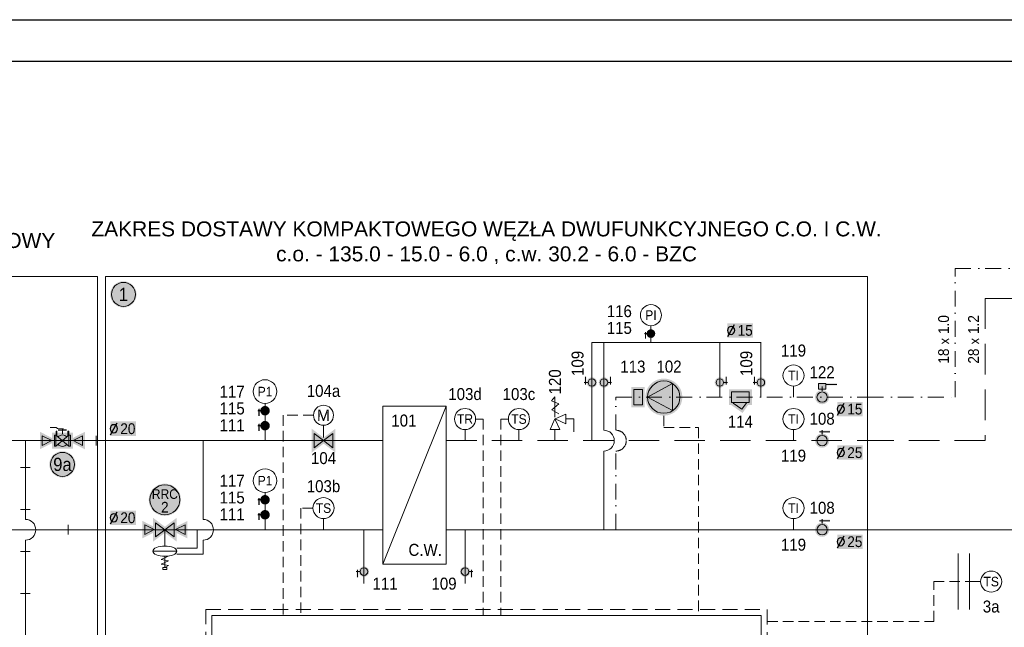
# Model space of a CAD drawing. Header units: millimetres. Extents: x -368 to 3832, y 6398 to 9368.
# Tile 4 of 5: x 1276 to 2919, y 8353 to 9368. Entities that reach past the tile are written whole.
import ezdxf
from ezdxf.enums import TextEntityAlignment as Align
from ezdxf.lldxf.tags import DXFTag

# ---------------------------------------------------------------- set-up
doc = ezdxf.new("R2010")
doc.units = ezdxf.units.MM
for name, pattern in [('DASHED', [0.75, 0.5, -0.25]), ('DASHED2', [0.375, 0.25, -0.125]), ('DASHEDX2', [38.1, 25.4, -12.7]), ('DOT___DASHED', [0.670378, 0.352778, -0.176389, 0.0001, -0.141111])]:
    doc.linetypes.add(name, pattern=pattern)
doc.layers.add('-- CO_opis', color=11, linetype='Continuous', lineweight=0)
doc.layers.add('-- CO_rury', color=11, linetype='Continuous', lineweight=9)
doc.layers.add('-- RAMKA', color=11, linetype='Continuous')
doc.styles.add('A', font='arial.ttf', dxfattribs={"width": 0.9})
doc.styles.add('Arial', font='arial.ttf')
doc.styles.add('R', font='romans.shx')
doc.styles.get("Standard").update_dxf_attribs({"font": 'arial.ttf'})
doc.linetypes.add('(_LINE', pattern='A,0.5,-0.2,["(",A,S=0.1,R=0,X=-0.05,Y=-0.05],-0.25', length=0.95)
tags = doc.linetypes.add('DASH', pattern=[15, 10, -5]).pattern_tags.tags
tags[6:7] = [DXFTag(74, 4), DXFTag(75, 0), DXFTag(340, '0'), DXFTag(46, 0.0), DXFTag(50, 0.0), DXFTag(44, 0.0), DXFTag(45, 0.0)]
tags[4:5] = [DXFTag(74, 4), DXFTag(75, 0), DXFTag(340, '0'), DXFTag(46, 0.0), DXFTag(50, 0.0), DXFTag(44, 0.0), DXFTag(45, 0.0)]
doc.linetypes.add('FENCELINE1', pattern='A,0.25,-0.1,[133,ltypeshp.shx,S=0.1,R=0,X=-0.1,Y=0],-0.1,1', length=1.45)

# ---------------------------------------------------------------- blocks, each defined once
blk = doc.blocks.new('-- zawór_11')
blk.add_hatch(color=251).paths.add_polyline_path([(1, 7.2), (1, 8), (2.6, 8), (2.6, 10), (1, 10), (1, 10.7), (-1, 10.7), (-1, 10), (-7.9, 10), (-7.9, 8), (-1, 8), (-1, 7.2, 14.430703)])
at = {"color": 11, "linetype": 'Continuous'}
blk.add_line((2.6, 9), (-7.9, 9), dxfattribs=at)
at = {"color": 50, "linetype": 'Continuous'}
blk.add_line((0, 6.2), (0, 10.7), dxfattribs=at)
at = {"color": 11, "linetype": 'Continuous'}
blk.add_circle((0, 0), 5.25, dxfattribs=at)
blk = doc.blocks.new('-- MANOMETR')
at = {"layer": '-- CO_rury', "color": 51}
blk.add_line((0, 0), (0, 62.1), dxfattribs=at)
at = {"layer": '-- CO_rury', "color": 11, "linetype": 'Continuous'}
blk.add_circle((0, 81.9), 19.8, dxfattribs=at)
at = {"layer": '-- CO_rury', "linetype": 'Continuous', "lineweight": 0, "xscale": 1.1, "yscale": 1.1, "zscale": 0.001, "rotation": 90}
for p in [(0, 50), (0, 25)]:
    blk.add_blockref('-- zawór_11', p, dxfattribs=at)
at = {"color": 7, "style": 'A', "width": 0.9, "flags": 12}
blk.add_attdef('OZN', text='', height=16, dxfattribs=at).set_placement((0, 81.9), align=Align.MIDDLE_CENTER)
blk = doc.blocks.new('-- NR')
at = {"style": 'A', "width": 0.9, "flags": 12}
blk.add_attdef('NR', text='', height=20, dxfattribs=at).set_placement((0, 24), align=Align.MIDDLE_CENTER)
blk = doc.blocks.new('redukcja')
h = blk.add_hatch(color=251)
h.paths.add_polyline_path([(-2, 7.35), (-2, -7.24), (12.44, -0.02)])
h.paths.add_polyline_path([(0, 4), (8, 0), (0, -4)], flags=0)
h.paths.add_polyline_path([(0, -4), (8, 0), (0, 4)], flags=16)
at = {"color": 51}
for p, q in [((0, 4), (0, -4)), ((8, 0), (0, 4)), ((8, 0), (0, -4))]:
    blk.add_line(p, q, dxfattribs=at)
blk = doc.blocks.new('-- ZAWÓR REGULACYJNY')
blk.add_hatch(color=251).paths.add_polyline_path([(17.5, -13.2), (17.5, 13.2), (-17.5, 13.2), (-17.5, -13.2)])
at = {"layer": '-- CO_rury', "color": 11}
for p, q in [((-10.4, 22.1), (-20.7, 22.1)), ((-10.4, 22.1), (-8.4, 20.1)), ((1.7, 20), (-8.4, 20.1))]:
    blk.add_line(p, q, dxfattribs=at)
at = {"layer": '-- CO_rury', "color": 50}
for p, q in [((-6.9, 18), (6.9, 18)), ((-6.9, 17.3), (6.9, 17.3)), ((0, 18), (0, 20))]:
    blk.add_line(p, q, dxfattribs=at)
for points in [[(-9.3, 16), (-10.6, 16), (-10.6, 7.8), (-9.3, 7.8)], [(10.5, 16), (9.2, 16), (9.2, 7.8), (10.5, 7.8)]]:
    blk.add_lwpolyline(points, close=True, dxfattribs=at)
at = {"color": 51}
for p, q in [((0, 16.9), (0, 11.4)), ((-13.5, 9.2), (-13.5, -9.2)), ((-13.5, 9.2), (-10.9, 9.2)), ((-13.5, 9.2), (-13.5, 6.7)), ((-10.9, 9.2), (10.9, -9.2)), ((-10.9, -9.2), (10.9, 9.2)), ((10.9, 9.2), (13.5, 9.2)), ((13.5, -9.2), (13.5, 9.2)), ((-13.5, -9.2), (-10.9, -9.2)), ((10.9, -9.2), (13.5, -9.2))]:
    blk.add_line(p, q, dxfattribs=at)
at = {"color": 50}
for p, q in [((-10.9, -9.2), (-10.9, 9.2)), ((10.9, -9.2), (10.9, 9.2))]:
    blk.add_line(p, q, dxfattribs=at)
at = {"color": 11}
for start, end in [(40.0768, 139.9232), (220.0768, 319.9232)]:
    blk.add_arc((0, 0), 9.6, start, end, dxfattribs=at)
at = {"layer": '-- CO_rury', "linetype": 'Continuous', "yscale": 2, "zscale": 2}
for p, xscale in [((-33.7, 0.1), 2), ((33.7, 0.1), -2)]:
    blk.add_blockref('redukcja', p, dxfattribs=dict(at, xscale=xscale))
blk = doc.blocks.new('-- NR_22')
h = blk.add_hatch(color=251)
edge = h.paths.add_edge_path()
edge.add_arc((0, 30), 22, 0, 360)
at = {"color": 50}
blk.add_circle((0, 30), 20, dxfattribs=at)
at = {"style": 'A', "width": 0.9, "flags": 12}
blk.add_attdef('22', text='', height=22, dxfattribs=at).set_placement((0, 30, 0.1), align=Align.MIDDLE_CENTER)
blk = doc.blocks.new('-- fi_średnica_k')
blk.add_hatch(color=251).paths.add_polyline_path([(21.4, 32), (-21.4, 32), (-21.4, 8), (21.4, 8)])
at = {"insert": (-6.8, 20), "char_height": 20, "width": 56.29, "attachment_point": 6, "style": 'R'}
blk.add_mtext('{\\C11;%%C}', dxfattribs=at)
at = {"color": 7, "style": 'A', "width": 0.9, "flags": 12}
blk.add_attdef('SR', text='', height=18, dxfattribs=at).set_placement((8, 20), align=Align.MIDDLE_CENTER)
blk = doc.blocks.new('++ REDUKTOR CIđCNIENIA')
h = blk.add_hatch(color=251)
h.paths.add_polyline_path([(-9.8, 12.4), (-19.6, 19.8), (-19.6, -19.8), (0, -5), (19.6, -19.8), (19.6, 19.8), (0, 5)])
h.paths.add_polyline_path([(19.6, 19.8), (19.5, 19.7)], flags=16)
h.paths.add_polyline_path([(19.6, 19.8), (19.5, 19.7)], flags=17)
at = {"layer": '-- CO_rury', "color": 51, "linetype": 'Continuous'}
for p, q in [((-15.6, 11.7), (0, 0)), ((-15.6, 11.7), (-15.6, -11.7)), ((0, 0), (-15.6, -11.7)), ((15.6, 11.7), (0, 0)), ((0, 0), (15.6, -11.7)), ((15.6, 11.7), (15.6, -11.7))]:
    blk.add_line(p, q, dxfattribs=at)
at = {"layer": '-- CO_rury'}
blk.add_line((0, 0), (0, -27.1), dxfattribs=at)
at = {"layer": '-- CO_rury', "color": 11, "linetype": 'Continuous'}
for p, q in [((-20, -35.8), (20, -35.8)), ((5.7, -44.3), (-6.2, -49.6)), ((0, -44.4), (0, -63.2)), ((-6.2, -49.6), (6.2, -52.1)), ((-6.2, -57.4), (6.2, -52.1)), ((-6.2, -57.4), (6.2, -59.8)), ((0, -63.2), (6.2, -59.7))]:
    blk.add_line(p, q, dxfattribs=at)
blk.add_lwpolyline([(3.5, -63.2), (-3.5, -63.2), (-3.5, -66.6), (3.5, -66.6)], close=True, dxfattribs=at)
at = {"layer": '-- CO_rury', "color": 51, "linetype": 'Continuous', "extrusion": (0, 0, -1)}
blk.add_ellipse((0, -35.8), major_axis=(-20, 0), ratio=0.430644, dxfattribs=at)
at = {"layer": '-- CO_rury', "linetype": 'Continuous', "yscale": 2, "zscale": 2}
for p, xscale in [((-33.7, 0.1), 2), ((33.7, 0.1), -2)]:
    blk.add_blockref('redukcja', p, dxfattribs=dict(at, xscale=xscale))
blk = doc.blocks.new('-- OPIS_REGUL')
h = blk.add_hatch(color=251)
edge = h.paths.add_edge_path()
edge.add_arc((0, 0), 27, 0, 360)
at = {"color": 50}
blk.add_circle((0, 0), 25, dxfattribs=at)
at = {"style": 'A', "width": 0.9, "flags": 12}
for tag, height, p in [('PION', 16, (0, 9.5)), ('NR', 18, (-0.1, -12.5))]:
    blk.add_attdef(tag, text='', height=height, dxfattribs=at).set_placement(p, align=Align.MIDDLE_CENTER)
blk = doc.blocks.new('-- CZUJNIK TEMP._2')
at = {"layer": '-- CO_rury', "color": 51}
blk.add_line((0, 0), (0, 18.5), dxfattribs=at)
at = {"layer": '-- CO_rury', "color": 11, "linetype": 'Continuous'}
blk.add_circle((0, 36.1), 17.6, dxfattribs=at)
at = {"color": 7, "style": 'A', "width": 0.9, "flags": 12}
blk.add_attdef('OZN', text='', height=16, dxfattribs=at).set_placement((0, 36.1), align=Align.MIDDLE_CENTER)
blk = doc.blocks.new('-- ZAWÓR REGULACYJNY_2')
h = blk.add_hatch(color=251)
h.paths.add_polyline_path([(-9.8, 12.4), (-19.6, 19.8), (-19.6, -19.8), (0, -5), (19.6, -19.8), (19.6, 19.8), (0, 5)])
h.paths.add_polyline_path([(19.6, 19.8), (19.5, 19.7)], flags=16)
h.paths.add_polyline_path([(19.6, 19.8), (19.5, 19.7)], flags=17)
at = {"layer": '-- CO_rury', "color": 51, "linetype": 'Continuous'}
for p, q in [((-15.6, 11.7), (0, 0)), ((-15.6, 11.7), (-15.6, -11.7)), ((0, 0), (-15.6, -11.7)), ((15.6, 11.7), (0, 0)), ((0, 0), (15.6, -11.7)), ((15.6, 11.7), (15.6, -11.7))]:
    blk.add_line(p, q, dxfattribs=at)
at = {"color": 51}
blk.add_line((-0.1, 25.6), (0, 5.1), dxfattribs=at)
at = {"color": 11}
blk.add_circle((-0.1, 42.4), 16.7, dxfattribs=at)
at = {"color": 7, "style": 'Arial'}
blk.add_text('M', height=19, rotation=359.9857, dxfattribs=at).set_placement((-0.1, 42.4), align=Align.MIDDLE_CENTER)
blk = doc.blocks.new('-- ZAWÓR BEZP.')
at = {"layer": '-- CO_rury', "color": 11, "linetype": 'Continuous', "ltscale": 100}
for p, q in [((0, 73.1), (-5.8, 66.5)), ((0, 73.1), (-5.8, 66.5)), ((-5.8, 66.5), (6.3, 61.4)), ((-5.8, 66.5), (6.3, 61.4)), ((0, 39), (0, 73.1)), ((6.3, 61.4), (-5.3, 51.2)), ((6.3, 61.4), (-5.3, 51.2)), ((-5.3, 51.2), (6.7, 44.6)), ((-5.3, 51.2), (6.7, 44.6)), ((18.4, 36.5), (31.8, 36.5)), ((31.8, 36.5), (31.8, 14.5))]:
    blk.add_line(p, q, dxfattribs=at)
at = {"layer": '-- CO_rury', "color": 50, "linetype": 'Continuous', "ltscale": 100}
blk.add_line((0, 39), (0, 73.1), dxfattribs=at)
at = {"layer": '-- CO_rury', "color": 51, "linetype": 'Continuous', "ltscale": 100}
for p, q in [((-8, 18.5), (0, 36.5)), ((0, 36.5), (8, 18.5)), ((0.5, 36.5), (18.4, 44.1)), ((18.5, 28), (0.5, 36.5)), ((18.5, 28), (0.5, 36.5)), ((18.4, 44.1), (18.5, 28)), ((8, 18.5), (-8, 18.5)), ((0, 18.5), (0, 0))]:
    blk.add_line(p, q, dxfattribs=at)
blk = doc.blocks.new('FILTR')
blk.add_hatch(color=251).paths.add_polyline_path([(8.74, 6.02), (-8.74, 6.02), (-8.74, -6.02), (-5.88, -6.02), (-1.66, -12.05), (6.95, -6.02), (8.74, -6.02)])
at = {"color": 51}
blk.add_lwpolyline([(-6.74, 4.02), (6.74, 4.02), (6.74, -4.02), (-6.74, -4.02)], close=True, dxfattribs=at)
at = {"color": 11}
blk.add_lwpolyline([(4.97, -4.02), (5.42, -4.66), (-1.17, -9.27), (-4.84, -4.02)], dxfattribs=at)
blk = doc.blocks.new('-- POMPA + ZZ')
blk.add_hatch(color=251).paths.add_polyline_path([(-54, -16.9), (-54, 16.9), (-31.8, 16.9), (-31.8, -16.9)])
h = blk.add_hatch(color=251)
edge = h.paths.add_edge_path()
edge.add_arc((0, 0), 31, 0, 360)
at = {"linetype": 'Continuous', "ltscale": 100}
blk.add_hatch(color=7, dxfattribs=at).paths.add_polyline_path([(-27, 0), (14.7, -22.6), (14.7, 22.7)])
at = {"color": 7, "linetype": 'Continuous', "ltscale": 100}
for p, q in [((-27, 0), (14.7, 22.7)), ((14.7, 22.7), (14.7, -22.6))]:
    blk.add_line(p, q, dxfattribs=at)
at = {"color": 51, "linetype": 'Continuous', "ltscale": 100}
blk.add_line((14.7, -22.6), (-27, 0), dxfattribs=at)
at = {"color": 11, "linetype": 'Continuous', "ltscale": 100}
blk.add_lwpolyline([(-50, 12.9), (-35.8, 12.9), (-35.8, -12.9), (-50, -12.9)], close=True, dxfattribs=at)
at = {"color": 51, "linetype": 'Continuous', "ltscale": 100}
blk.add_circle((0, 0), 27, dxfattribs=at)
blk = doc.blocks.new('-- ZAWÓR REG.')
h = blk.add_hatch(color=251)
edge = h.paths.add_edge_path()
edge.add_line((1, 7.18), (1, 8.02))
edge.add_line((1, 8.02), (2.63, 8.02))
edge.add_line((2.63, 8.02), (3.63, 8.02))
edge.add_line((3.63, 8.02), (3.63, 10.93))
edge.add_line((3.63, 10.93), (3.63, 13.84))
edge.add_line((3.63, 13.84), (-1.62, 13.84))
edge.add_line((-1.62, 13.84), (-3.62, 13.84))
edge.add_line((-3.62, 13.84), (-14.88, 13.84))
edge.add_line((-14.88, 13.84), (-14.88, 11.84))
edge.add_line((-14.88, 11.84), (-3.62, 11.84))
edge.add_line((-3.62, 11.84), (-3.62, 8.02))
edge.add_line((-3.62, 8.02), (-1, 8.02))
edge.add_line((-1, 8.02), (-1, 7.18))
edge.add_arc((0, 0), 7.25, 97.92814, 442.07186)
at = {"color": 11, "linetype": 'Continuous'}
blk.add_line((0, 6.25), (0, 10.65), dxfattribs=at)
at = {"color": 51, "linetype": 'Continuous'}
blk.add_lwpolyline([(-3.62, 12.84), (-14.88, 12.84)], dxfattribs=at)
at = {"color": 11, "linetype": 'Continuous'}
blk.add_lwpolyline([(-3.62, 13.84), (3.63, 13.84), (3.63, 8.02), (-3.62, 8.02)], close=True, dxfattribs=at)
at = {"color": 51, "linetype": 'Continuous'}
blk.add_circle((0, 0), 5.25, dxfattribs=at)
blk = doc.blocks.new('zawór')
blk.add_hatch(color=251).paths.add_polyline_path([(1, 7.18), (1, 8.02), (2.63, 8.02), (2.63, 10.02), (1, 10.02), (1, 10.65), (-1, 10.65), (-1, 10.02), (-7.88, 10.02), (-7.88, 8.02), (-1, 8.02), (-1, 7.18, 14.430703)])
at = {"color": 11, "linetype": 'Continuous'}
blk.add_line((0, 6.25), (0, 10.65), dxfattribs=at)
at = {"color": 51, "linetype": 'Continuous'}
blk.add_line((2.63, 9.02), (-7.88, 9.02), dxfattribs=at)
blk.add_circle((0, 0), 5.25, dxfattribs=at)
blk = doc.blocks.new('*U5')
at = {"layer": '-- RAMKA', "color": 50}
blk.add_lwpolyline([(0, 2970), (4200, 2970), (4200, 0), (0, 0)], close=True, dxfattribs=at)
at = {"layer": '-- RAMKA', "color": 11}
blk.add_lwpolyline([(300, 69.4), (4130, 69.4), (4130, 2900), (300, 2900)], close=True, dxfattribs=at)

msp = doc.modelspace()

# ---------------------------------------------------------------- linework, layer by layer
at = {"layer": '-- CO_rury', "color": 51}
for p, q in [((2329.5, 8843.6), (2329.5, 8829)), ((1850.5, 8516.2), (1850.5, 8426.2)), ((2019.2, 8516.2), (2019.2, 8426.2)), ((2842.3, 8476.4), (2842.3, 8382.9)), ((2861.3, 8476.4), (2861.3, 8382.9))]:
    msp.add_line(p, q, dxfattribs=at)
at = {"layer": '-- CO_rury', "color": 11, "linetype": 'Continuous', "ltscale": 100}
msp.add_line((1881.9, 8458.5), (1987.8, 8722.5), dxfattribs=at)
at = {"layer": '-- CO_rury', "color": 51, "ltscale": 100}
for p, q in [((1403.2, 8672.9), (1403.2, 8656.8)), ((1277.2, 8619.9), (1293.3, 8619.9)), ((1277.2, 8549.9), (1293.3, 8549.9)), ((1356.8, 8524.2), (1356.8, 8508.1)), ((1277.2, 8479.9), (1293.3, 8479.9)), ((1277.2, 8409.9), (1293.3, 8409.9))]:
    msp.add_line(p, q, dxfattribs=at)
at = {"layer": '-- CO_rury', "color": 91, "linetype": 'Continuous', "ltscale": 100}
msp.add_line((1418.9, 8664.9), (1881.9, 8664.9), dxfattribs=at)
at = {"layer": '-- CO_rury', "color": 51, "linetype": 'DASHEDX2', "ltscale": 2}
msp.add_line((1987.8, 8664.9), (2691.2, 8664.9), dxfattribs=at)
at = {"layer": '-- CO_rury', "color": 91, "linetype": 'DASH', "ltscale": 4}
msp.add_line((1418.9, 8516.2), (1881.9, 8516.2), dxfattribs=at)
at = {"layer": '-- CO_rury', "color": 51, "linetype": '(_LINE', "ltscale": 40}
msp.add_line((1987.8, 8516.2), (2691.2, 8516.2), dxfattribs=at)
at = {"layer": '-- CO_rury', "color": 51, "linetype": 'DOT___DASHED', "ltscale": 75}
msp.add_lwpolyline([(2691.2, 8737.6), (2837.3, 8737.6), (2837.3, 8952.5), (3540.3, 8952.5)], dxfattribs=at)
at = {"layer": '-- CO_rury', "color": 50, "linetype": 'FENCELINE1', "ltscale": 30}
for points in [[(1405.6, 8939.1), (504.2, 8939.1), (504.2, 7639), (1405.6, 7639)], [(2691.2, 8939.1), (1418.9, 8939.1), (1418.9, 7639), (2691.2, 7639)]]:
    msp.add_lwpolyline(points, close=True, dxfattribs=at)
at = {"layer": '-- CO_rury', "color": 51}
for points in [[(2513, 8737.6), (2513, 8737.6), (2513, 8829), (2231, 8829), (2231, 8664.9)], [(2444.5, 8737.6), (2444.5, 8737.6), (2444.5, 8829.1)], [(2513, 8737.6), (2513, 8737.6), (2513, 8829.1)]]:
    msp.add_lwpolyline(points, dxfattribs=at)
msp.add_lwpolyline([(2251, 8829), (2251, 8682.3, -0.414214), (2268.4, 8664.9, -0.414214), (2251, 8647.5), (2251, 8516.2)], format="xyb", dxfattribs=at)
at = {"layer": '-- CO_rury', "color": 51, "linetype": 'DOT___DASHED', "ltscale": 75}
msp.add_lwpolyline([(2271, 8516.2), (2271, 8647.5, 0.414214), (2288.4, 8664.9, 0.414214), (2271, 8682.3), (2271, 8737.6), (2691.2, 8737.6)], format="xyb", dxfattribs=at)
at = {"layer": '-- CO_rury', "color": 91, "linetype": 'Continuous', "ltscale": 100}
for points in [[(1987.8, 8722.5), (1881.9, 8722.5), (1881.9, 8458.5), (1987.8, 8458.5)], [(1596.5, 8372.8), (2513.6, 8372.8), (2513.6, 8293.4), (1596.5, 8293.4)]]:
    msp.add_lwpolyline(points, close=True, dxfattribs=at)
at = {"layer": '-- CO_rury', "color": 11, "linetype": 'DASHED2', "ltscale": 70}
for points in [[(1766.2, 8707.3), (1715.3, 8707.3), (1715.3, 8372.8)], [(2036.8, 8701), (2049.2, 8701), (2049.2, 8372.8)], [(2091.6, 8701), (2079.2, 8701), (2079.2, 8372.8)], [(2351, 8706.6), (2351, 8686.6), (2408.8, 8686.6), (2408.8, 8372.8)], [(1765.3, 8552.3), (1745.3, 8552.3), (1745.3, 8372.8)], [(2523.6, 8363.1), (2801.6, 8363.1), (2801.6, 8429.6), (2861.3, 8429.6)]]:
    msp.add_lwpolyline(points, dxfattribs=at)
at = {"layer": '-- CO_rury', "color": 171, "linetype": 'Continuous', "ltscale": 100}
msp.add_lwpolyline([(1167.5, 8127.8), (1167.5, 8127.8), (1167.5, 8664.9), (1418.9, 8664.9)], dxfattribs=at)
msp.add_lwpolyline([(1285.2, 8664.9), (1285.2, 8533.5, -0.414214), (1302.6, 8516.2, -0.414214), (1285.2, 8498.8), (1285.2, 8002.1), (1418.9, 8002.1)], format="xyb", dxfattribs=at)
at = {"layer": '-- CO_rury', "color": 11, "linetype": 'Continuous', "ltscale": 100}
msp.add_lwpolyline([(1581.8, 8664.9), (1581.8, 8533.5, -0.414214), (1599.2, 8516.2, -0.414214), (1581.8, 8498.8), (1581.8, 8475.4), (1538.1, 8475.4)], format="xyb", dxfattribs=at)
at = {"layer": '-- CO_rury', "color": 171, "linetype": 'DASH', "ltscale": 4}
msp.add_lwpolyline([(1142.6, 7955.1), (1207.5, 7955.1), (1207.5, 8516.2), (1418.9, 8516.2)], dxfattribs=at)
at = {"layer": '-- CO_rury', "color": 11, "linetype": 'Continuous', "ltscale": 100}
msp.add_lwpolyline([(1571.8, 8516.2), (1571.8, 8485.4), (1538.1, 8485.4)], dxfattribs=at)
at = {"layer": '-- CO_rury', "linetype": '(_LINE', "ltscale": 40}
msp.add_lwpolyline([(2691.2, 8516.2), (3003.7, 8516.2), (3003.7, 8417.5), (3540.3, 8417.5)], dxfattribs=at)
at = {"layer": '-- CO_rury', "color": 50, "linetype": 'DASHED', "ltscale": 50}
msp.add_lwpolyline([(1586.5, 8382.8), (2523.6, 8382.8), (2523.6, 8283.4), (1586.5, 8283.4)], close=True, dxfattribs=at)

# ---------------------------------------------------------------- block references
at = {"layer": '-- CO_opis'}
ref = msp.add_blockref('-- NR_22', (1448.9, 8879.1), dxfattribs=dict(at, zscale=0.001))
ref.add_attrib('22', '1', dxfattribs={"layer": '0', "height": 22, "style": 'A', "width": 0.9}).set_placement((1448.9, 8909.1, 0), align=Align.MIDDLE_CENTER)
ref = msp.add_blockref('-- NR', (2276.7, 8857.1), dxfattribs=at)
ref.add_attrib('NR', '116', dxfattribs={"layer": '0', "height": 20, "style": 'A', "width": 0.9}).set_placement((2276.7, 8881.1), align=Align.MIDDLE_CENTER)
ref = msp.add_blockref('-- NR', (2276.7, 8829), dxfattribs=at)
ref.add_attrib('NR', '115', dxfattribs={"layer": '0', "height": 20, "style": 'A', "width": 0.9}).set_placement((2276.7, 8853.1), align=Align.MIDDLE_CENTER)
at = {"layer": '-- CO_opis', "lineweight": 0}
ref = msp.add_blockref('-- fi_średnica_k', (2478.7, 8829), dxfattribs=dict(at, zscale=0.001))
ref.add_attrib('SR', '15', dxfattribs={"layer": '0', "color": 7, "height": 18, "style": 'A', "width": 0.9}).set_placement((2486.8, 8849), align=Align.MIDDLE_CENTER)
at = {"layer": '-- CO_opis'}
ref = msp.add_blockref('-- NR', (2231, 8793.9), dxfattribs=dict(at, rotation=90))
ref.add_attrib('NR', '109', dxfattribs={"layer": '0', "height": 20, "rotation": 90, "style": 'A', "width": 0.9}).set_placement((2207, 8793.9), align=Align.MIDDLE_CENTER)
ref = msp.add_blockref('-- NR', (2464.9, 8793.9), dxfattribs=dict(at, xscale=-1, rotation=270))
ref.add_attrib('NR', '109', dxfattribs={"layer": '0', "height": 20, "rotation": 90, "style": 'A', "width": 0.9}).set_placement((2488.7, 8793.9), align=Align.MIDDLE_CENTER)
ref = msp.add_blockref('-- NR', (2567.5, 8791.3), dxfattribs=at)
ref.add_attrib('NR', '119', dxfattribs={"layer": '0', "height": 20, "style": 'A', "width": 0.9}).set_placement((2567.5, 8815.4), align=Align.MIDDLE_CENTER)
ref = msp.add_blockref('-- NR', (2299.4, 8764.6), dxfattribs=at)
ref.add_attrib('NR', '113', dxfattribs={"layer": '0', "height": 20, "style": 'A', "width": 0.9}).set_placement((2299.4, 8788.6), align=Align.MIDDLE_CENTER)
ref = msp.add_blockref('-- NR', (2359.7, 8764.6), dxfattribs=at)
ref.add_attrib('NR', '102', dxfattribs={"layer": '0', "height": 20, "style": 'A', "width": 0.9}).set_placement((2359.7, 8788.6), align=Align.MIDDLE_CENTER)
ref = msp.add_blockref('-- NR', (2193.3, 8763.1), dxfattribs=dict(at, rotation=90))
ref.add_attrib('NR', '120', dxfattribs={"layer": '0', "height": 20, "rotation": 90, "style": 'A', "width": 0.9}).set_placement((2169.2, 8763.1), align=Align.MIDDLE_CENTER)
ref = msp.add_blockref('-- NR', (2615.3, 8755.2), dxfattribs=at)
ref.add_attrib('NR', '122', dxfattribs={"layer": '0', "height": 20, "style": 'A', "width": 0.9}).set_placement((2615.3, 8779.2), align=Align.MIDDLE_CENTER)
ref = msp.add_blockref('-- NR', (1630.4, 8722.8), dxfattribs=at)
ref.add_attrib('NR', '117', dxfattribs={"layer": '0', "height": 20, "style": 'A', "width": 0.9}).set_placement((1630.4, 8746.8), align=Align.MIDDLE_CENTER)
ref = msp.add_blockref('-- NR', (1782.9, 8724), dxfattribs=at)
ref.add_attrib('NR', '104a', dxfattribs={"layer": '0', "height": 20, "style": 'A', "width": 0.9}).set_placement((1782.9, 8748), align=Align.MIDDLE_CENTER)
ref = msp.add_blockref('-- NR', (2019.2, 8718.6), dxfattribs=at)
ref.add_attrib('NR', '103d', dxfattribs={"layer": '0', "height": 20, "style": 'A', "width": 0.9}).set_placement((2019.2, 8742.7), align=Align.MIDDLE_CENTER)
ref = msp.add_blockref('-- NR', (2109.2, 8718.6), dxfattribs=at)
ref.add_attrib('NR', '103c', dxfattribs={"layer": '0', "height": 20, "style": 'A', "width": 0.9}).set_placement((2109.2, 8742.7), align=Align.MIDDLE_CENTER)
ref = msp.add_blockref('-- NR', (1630.4, 8694.7), dxfattribs=at)
ref.add_attrib('NR', '115', dxfattribs={"layer": '0', "height": 20, "style": 'A', "width": 0.9}).set_placement((1630.4, 8718.7), align=Align.MIDDLE_CENTER)
at = {"layer": '-- CO_opis', "lineweight": 0}
ref = msp.add_blockref('-- fi_średnica_k', (2661.8, 8697.6), dxfattribs=dict(at, zscale=0.001))
ref.add_attrib('SR', '15', dxfattribs={"layer": '0', "color": 7, "height": 18, "style": 'A', "width": 0.9}).set_placement((2669.9, 8717.6), align=Align.MIDDLE_CENTER)
at = {"layer": '-- CO_opis'}
ref = msp.add_blockref('-- NR', (2615.3, 8677.5), dxfattribs=at)
ref.add_attrib('NR', '108', dxfattribs={"layer": '0', "height": 20, "style": 'A', "width": 0.9}).set_placement((2615.3, 8701.5), align=Align.MIDDLE_CENTER)
at = {"layer": '-- CO_opis', "lineweight": 0}
ref = msp.add_blockref('-- fi_średnica_k', (1448.3, 8664.9), dxfattribs=dict(at, zscale=0.001))
ref.add_attrib('SR', '20', dxfattribs={"layer": '0', "color": 7, "height": 18, "style": 'A', "width": 0.9}).set_placement((1456.3, 8684.9), align=Align.MIDDLE_CENTER)
at = {"layer": '-- CO_opis'}
ref = msp.add_blockref('-- NR', (1630.4, 8666.6), dxfattribs=at)
ref.add_attrib('NR', '111', dxfattribs={"layer": '0', "height": 20, "style": 'A', "width": 0.9}).set_placement((1630.4, 8690.7), align=Align.MIDDLE_CENTER)
ref = msp.add_blockref('-- NR', (1917.1, 8674.4), dxfattribs=at)
ref.add_attrib('NR', '101', dxfattribs={"layer": '0', "height": 20, "style": 'A', "width": 0.9}).set_placement((1917.1, 8698.5), align=Align.MIDDLE_CENTER)
ref = msp.add_blockref('-- NR', (2478.7, 8672.5), dxfattribs=at)
ref.add_attrib('NR', '114', dxfattribs={"layer": '0', "height": 20, "style": 'A', "width": 0.9}).set_placement((2478.7, 8696.6), align=Align.MIDDLE_CENTER)
ref = msp.add_blockref('-- NR_22', (1347.1, 8595.3), dxfattribs=dict(at, zscale=0.001))
ref.add_attrib('22', '9a', dxfattribs={"layer": '0', "height": 22, "style": 'A', "width": 0.9}).set_placement((1347.1, 8625.3, 0), align=Align.MIDDLE_CENTER)
ref = msp.add_blockref('-- NR', (1783, 8611.8), dxfattribs=at)
ref.add_attrib('NR', '104', dxfattribs={"layer": '0', "height": 20, "style": 'A', "width": 0.9}).set_placement((1783, 8635.8), align=Align.MIDDLE_CENTER)
ref = msp.add_blockref('-- NR', (2567.5, 8615.9), dxfattribs=at)
ref.add_attrib('NR', '119', dxfattribs={"layer": '0', "height": 20, "style": 'A', "width": 0.9}).set_placement((2567.5, 8639.9), align=Align.MIDDLE_CENTER)
at = {"layer": '-- CO_opis', "lineweight": 0}
ref = msp.add_blockref('-- fi_średnica_k', (2661.8, 8624.9), dxfattribs=dict(at, zscale=0.001))
ref.add_attrib('SR', '25', dxfattribs={"layer": '0', "color": 7, "height": 18, "style": 'A', "width": 0.9}).set_placement((2669.9, 8644.9), align=Align.MIDDLE_CENTER)
at = {"layer": '-- CO_opis'}
ref = msp.add_blockref('-- NR', (1630.4, 8574.1), dxfattribs=at)
ref.add_attrib('NR', '117', dxfattribs={"layer": '0', "height": 20, "style": 'A', "width": 0.9}).set_placement((1630.4, 8598.1), align=Align.MIDDLE_CENTER)
ref = msp.add_blockref('-- NR', (1782.9, 8564.9), dxfattribs=at)
ref.add_attrib('NR', '103b', dxfattribs={"layer": '0', "height": 20, "style": 'A', "width": 0.9}).set_placement((1782.9, 8588.9), align=Align.MIDDLE_CENTER)
ref = msp.add_blockref('-- OPIS_REGUL', (1518.1, 8566.2), dxfattribs=dict(at, zscale=0.001))
ref.add_attrib('PION', 'RRC', dxfattribs={"layer": '0', "height": 16, "style": 'A', "width": 0.9}).set_placement((1518.1, 8575.7), align=Align.MIDDLE_CENTER)
ref.add_attrib('NR', '2', dxfattribs={"layer": '0', "height": 18, "style": 'A', "width": 0.9}).set_placement((1518, 8553.7), align=Align.MIDDLE_CENTER)
ref = msp.add_blockref('-- NR', (1630.4, 8546), dxfattribs=at)
ref.add_attrib('NR', '115', dxfattribs={"layer": '0', "height": 20, "style": 'A', "width": 0.9}).set_placement((1630.4, 8570), align=Align.MIDDLE_CENTER)
at = {"layer": '-- CO_opis', "lineweight": 0}
ref = msp.add_blockref('-- fi_średnica_k', (1448.3, 8516.2), dxfattribs=dict(at, zscale=0.001))
ref.add_attrib('SR', '20', dxfattribs={"layer": '0', "color": 7, "height": 18, "style": 'A', "width": 0.9}).set_placement((1456.3, 8536.2), align=Align.MIDDLE_CENTER)
at = {"layer": '-- CO_opis'}
ref = msp.add_blockref('-- NR', (1630.4, 8517.9), dxfattribs=at)
ref.add_attrib('NR', '111', dxfattribs={"layer": '0', "height": 20, "style": 'A', "width": 0.9}).set_placement((1630.4, 8542), align=Align.MIDDLE_CENTER)
ref = msp.add_blockref('-- NR', (2615.3, 8528.8), dxfattribs=at)
ref.add_attrib('NR', '108', dxfattribs={"layer": '0', "height": 20, "style": 'A', "width": 0.9}).set_placement((2615.3, 8552.8), align=Align.MIDDLE_CENTER)
ref = msp.add_blockref('-- NR', (2567.5, 8467.2), dxfattribs=at)
ref.add_attrib('NR', '119', dxfattribs={"layer": '0', "height": 20, "style": 'A', "width": 0.9}).set_placement((2567.5, 8491.2), align=Align.MIDDLE_CENTER)
at = {"layer": '-- CO_opis', "lineweight": 0}
ref = msp.add_blockref('-- fi_średnica_k', (2661.8, 8476.2), dxfattribs=dict(at, zscale=0.001))
ref.add_attrib('SR', '25', dxfattribs={"layer": '0', "color": 7, "height": 18, "style": 'A', "width": 0.9}).set_placement((2669.9, 8496.2), align=Align.MIDDLE_CENTER)
at = {"layer": '-- CO_opis'}
ref = msp.add_blockref('-- NR', (1952.7, 8458.5), dxfattribs=at)
ref.add_attrib('NR', 'C.W.', dxfattribs={"layer": '0', "height": 20, "style": 'A', "width": 0.9}).set_placement((1952.7, 8482.6), align=Align.MIDDLE_CENTER)
ref = msp.add_blockref('-- NR', (1885.7, 8402.1), dxfattribs=at)
ref.add_attrib('NR', '111', dxfattribs={"layer": '0', "height": 20, "style": 'A', "width": 0.9}).set_placement((1885.7, 8426.2), align=Align.MIDDLE_CENTER)
ref = msp.add_blockref('-- NR', (1984.1, 8402.1), dxfattribs=at)
ref.add_attrib('NR', '109', dxfattribs={"layer": '0', "height": 20, "style": 'A', "width": 0.9}).set_placement((1984.1, 8426.2), align=Align.MIDDLE_CENTER)
ref = msp.add_blockref('-- NR', (2897.5, 8364), dxfattribs=at)
ref.add_attrib('NR', '3a', dxfattribs={"layer": '0', "height": 20, "style": 'A', "width": 0.9}).set_placement((2897.5, 8388), align=Align.MIDDLE_CENTER)
at = {"layer": '-- CO_rury', "color": 171, "linetype": 'Continuous', "ltscale": 100}
ref = msp.add_blockref('-- CZUJNIK TEMP._2', (2329.5, 8838.3), dxfattribs=at)
ref.add_attrib('OZN', 'PI', dxfattribs={"layer": '0', "color": 7, "height": 16, "style": 'A', "width": 0.9}).set_placement((2329.5, 8874.5), align=Align.MIDDLE_CENTER)
at = {"layer": '-- CO_rury', "linetype": 'Continuous', "lineweight": 0, "rotation": 90}
msp.add_blockref('-- zawór_11', (2329.5, 8843.6), dxfattribs=at)
at = {"layer": '-- CO_rury', "color": 171, "linetype": 'Continuous', "ltscale": 100}
ref = msp.add_blockref('-- CZUJNIK TEMP._2', (2567.5, 8737.6), dxfattribs=at)
ref.add_attrib('OZN', 'TI', dxfattribs={"layer": '0', "color": 7, "height": 16, "style": 'A', "width": 0.9}).set_placement((2567.5, 8773.7), align=Align.MIDDLE_CENTER)
ref = msp.add_blockref('-- MANOMETR', (1685.3, 8664.9), dxfattribs=at)
ref.add_attrib('OZN', 'P1', dxfattribs={"layer": '0', "color": 7, "height": 16, "style": 'A', "width": 0.9}).set_placement((1685.3, 8746.8), align=Align.MIDDLE_CENTER)
at = {"layer": '-- CO_rury', "linetype": 'Continuous', "lineweight": 0, "yscale": 1.2}
for p, xscale, rotation in [((2231, 8762), -1.2, 90), ((2251, 8762), 1.2, 270), ((2444.5, 8762), 1.2, 270), ((2513, 8762), -1.2, 90), ((1850.5, 8446.2), 1.2, 90), ((2019.2, 8446.2), -1.2, 270)]:
    msp.add_blockref('-- zawór_11', p, dxfattribs=dict(at, xscale=xscale, rotation=rotation))
at = {"layer": '-- CO_rury', "color": 131, "linetype": 'Continuous', "ltscale": 100}
msp.add_blockref('-- POMPA + ZZ', (2351, 8737.6), dxfattribs=at)
for name, p, xscale, yscale, zscale in [('FILTR', (2478.8, 8737.6), -2.200000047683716, 2.200000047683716, 2.2), ('zawór', (2615.3, 8664.9), -1.650000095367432, 1.649999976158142, 1.1), ('zawór', (2615.3, 8516.2), -1.650000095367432, 1.649999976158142, 1.1)]:
    msp.add_blockref(name, p, dxfattribs=dict(at, xscale=xscale, yscale=yscale, zscale=zscale))
at = {"layer": '-- CO_rury', "color": 131, "linetype": 'Continuous', "ltscale": 100, "xscale": -1.65, "yscale": 1.65}
msp.add_blockref('-- ZAWÓR REG.', (2615.3, 8737.6), dxfattribs=at)
at = {"layer": '-- CO_rury', "color": 171, "linetype": 'Continuous', "ltscale": 100}
for name, p in [('-- ZAWÓR BEZP.', (2169.2, 8664.9)), ('-- ZAWÓR REGULACYJNY_2', (1783, 8664.9))]:
    msp.add_blockref(name, p, dxfattribs=at)
ref = msp.add_blockref('-- CZUJNIK TEMP._2', (2019.2, 8664.9), dxfattribs=at)
ref.add_attrib('OZN', 'TR', dxfattribs={"layer": '0', "color": 7, "height": 16, "style": 'A', "width": 0.9}).set_placement((2019.2, 8701), align=Align.MIDDLE_CENTER)
ref = msp.add_blockref('-- CZUJNIK TEMP._2', (2109.2, 8664.9), dxfattribs=at)
ref.add_attrib('OZN', 'TS', dxfattribs={"layer": '0', "color": 7, "height": 16, "style": 'A', "width": 0.9}).set_placement((2109.2, 8701), align=Align.MIDDLE_CENTER)
ref = msp.add_blockref('-- CZUJNIK TEMP._2', (2567.5, 8664.9), dxfattribs=at)
ref.add_attrib('OZN', 'TI', dxfattribs={"layer": '0', "color": 7, "height": 16, "style": 'A', "width": 0.9}).set_placement((2567.5, 8701), align=Align.MIDDLE_CENTER)
at = {"layer": '-- CO_rury', "linetype": 'Continuous', "zscale": 0.001}
msp.add_blockref('-- ZAWÓR REGULACYJNY', (1347.1, 8664.9), dxfattribs=at)
at = {"layer": '-- CO_rury', "color": 171, "linetype": 'Continuous', "ltscale": 100}
ref = msp.add_blockref('-- MANOMETR', (1685.3, 8516.2), dxfattribs=at)
ref.add_attrib('OZN', 'P1', dxfattribs={"layer": '0', "color": 7, "height": 16, "style": 'A', "width": 0.9}).set_placement((1685.3, 8598.1), align=Align.MIDDLE_CENTER)
ref = msp.add_blockref('-- CZUJNIK TEMP._2', (1782.9, 8516.2), dxfattribs=at)
ref.add_attrib('OZN', 'TS', dxfattribs={"layer": '0', "color": 7, "height": 16, "style": 'A', "width": 0.9}).set_placement((1782.9, 8552.3), align=Align.MIDDLE_CENTER)
ref = msp.add_blockref('-- CZUJNIK TEMP._2', (2567.5, 8516.2), dxfattribs=at)
ref.add_attrib('OZN', 'TI', dxfattribs={"layer": '0', "color": 7, "height": 16, "style": 'A', "width": 0.9}).set_placement((2567.5, 8552.3), align=Align.MIDDLE_CENTER)
at = {"layer": '-- CO_rury', "linetype": 'Continuous', "lineweight": 0}
msp.add_blockref('++ REDUKTOR CIđCNIENIA', (1518.1, 8516.2), dxfattribs=at)
at = {"layer": '-- CO_rury', "color": 171, "linetype": 'Continuous', "ltscale": 100}
ref = msp.add_blockref('-- CZUJNIK TEMP._2', (2861.3, 8429.6), dxfattribs=dict(at, rotation=270))
ref.add_attrib('OZN', 'TS', dxfattribs={"layer": '0', "color": 7, "height": 16, "style": 'A', "width": 0.9}).set_placement((2897.5, 8429.6), align=Align.MIDDLE_CENTER)
at = {"layer": '-- RAMKA', "linetype": 'Continuous', "lineweight": 0}
msp.add_blockref('*U5', (-367.9, 6397.7), dxfattribs=at)

# ---------------------------------------------------------------- texts
at = {"layer": '-- CO_opis', "char_height": 25, "attachment_point": 5}
for s, insert in [('ZAKRES DOSTAWY KOMPAKTOWEGO WĘZŁA DWUFUNKCYJNEGO C.O. I C.W.\\P{\\C1;c.o. - 135.0 - 15.0 - 6.0 , c.w. 30.2 - 6.0 - BZC}', (2055.1, 8995.3)), ('{\\fArial|b0|i0|c238|p34;WĘZEŁ PRZYŁĄCZENIOWO-ROZLICZENIOWY}', (954.9, 8995.3))]:
    msp.add_mtext(s, dxfattribs=dict(at, insert=insert))

# ---------------------------------------------------------------- next in the draw order: texts
at = {"layer": '-- CO_opis', "insert": (2827.3, 8834), "char_height": 18, "attachment_point": 8, "rotation": 90, "style": 'A', "bg_fill": 3, "box_fill_scale": 1.5, "bg_fill_color": 256, "bg_fill_transparency": 0}
msp.add_mtext('18 {\\Fromans|c0;x} 1.0', dxfattribs=at)

# ---------------------------------------------------------------- next in the draw order: texts
at = {"layer": '-- CO_opis', "insert": (2877.3, 8834), "char_height": 18, "attachment_point": 8, "rotation": 90, "style": 'A', "bg_fill": 3, "box_fill_scale": 1.5, "bg_fill_color": 256, "bg_fill_transparency": 0}
msp.add_mtext('28 {\\Fromans|c0;x} 1.2', dxfattribs=at)

# ---------------------------------------------------------------- next in the draw order: linework, layer by layer
at = {"layer": '-- CO_rury', "color": 91, "linetype": 'DASHEDX2', "ltscale": 2}
msp.add_lwpolyline([(3037.8, 8614.4), (3011.2, 8614.4), (3011.2, 8902.5), (2887.3, 8902.5), (2887.3, 8664.9), (2691.2, 8664.9)], dxfattribs=at)

doc.saveas('drawing.dxf')
